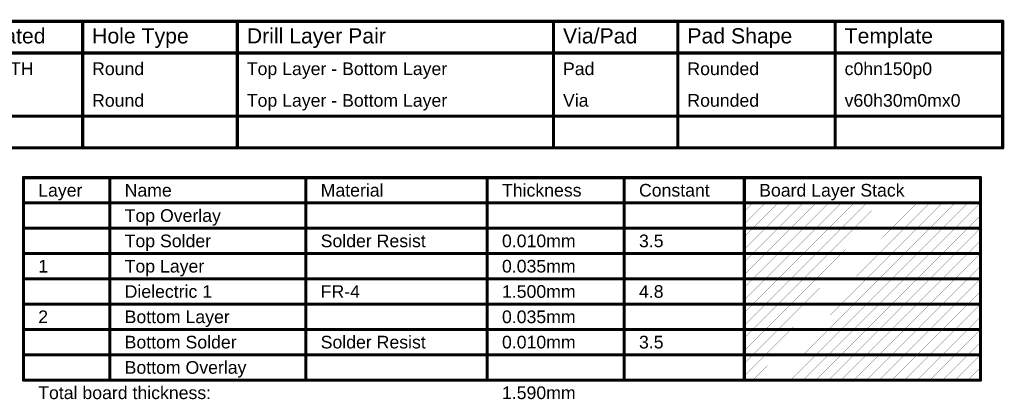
# Model space of a CAD drawing. Header units: inches. Extents: x -0.05 to 7.01, y -0.08 to 1.98.
# Tile 22 of 22: x 2.34 to 7.01, y 0.18 to 1.98. Entities that reach past the tile are written whole.
import ezdxf

# ---------------------------------------------------------------- set-up
doc = ezdxf.new("R2010")
doc.units = ezdxf.units.IN
doc.header["$MEASUREMENT"] = 0
doc.layers.add('Drill Drawing', color=1, linetype='Continuous')
doc.layers.add('Fabrication', color=76, linetype='Continuous')
doc.styles.add('Arial', font='txt', dxfattribs={"height": 0.2})

msp = doc.modelspace()

# ---------------------------------------------------------------- linework, layer by layer
at = {"layer": 'Drill Drawing', "const_width": 0.015}
for points in [[(-0.0457, 1.972), (7.0044, 1.972)], [(2.6406, 1.372), (2.6406, 1.972)], [(3.3744, 1.372), (3.3744, 1.972)], [(4.8739, 1.372), (4.8739, 1.972)], [(5.4638, 1.372), (5.4638, 1.972)], [(6.2096, 1.372), (6.2096, 1.972)], [(7.0044, 1.372), (7.0044, 1.972)], [(-0.0457, 1.822), (7.0044, 1.822)], [(-0.0457, 1.522), (7.0044, 1.522)], [(-0.0457, 1.372), (7.0044, 1.372)]]:
    msp.add_lwpolyline(points, dxfattribs=at)
at = {"layer": 'Drill Drawing', "const_width": 0.0075}
for points in [[(2.6368, 1.972, 1), (2.6443, 1.972, 1)], [(3.3706, 1.972, 1), (3.3781, 1.972, 1)], [(4.8702, 1.972, 1), (4.8777, 1.972, 1)], [(5.46, 1.972, 1), (5.4675, 1.972, 1)], [(6.2058, 1.972, 1), (6.2133, 1.972, 1)], [(7.0006, 1.972, 1), (7.0081, 1.972, 1)], [(7.0006, 1.972, 1), (7.0081, 1.972, 1)], [(7.0006, 1.822, 1), (7.0081, 1.822, 1)], [(7.0006, 1.522, 1), (7.0081, 1.522, 1)], [(2.6368, 1.372, 1), (2.6443, 1.372, 1)], [(3.3706, 1.372, 1), (3.3781, 1.372, 1)], [(4.8702, 1.372, 1), (4.8777, 1.372, 1)], [(5.46, 1.372, 1), (5.4675, 1.372, 1)], [(6.2058, 1.372, 1), (6.2133, 1.372, 1)], [(7.0006, 1.372, 1), (7.0081, 1.372, 1)], [(7.0006, 1.372, 1), (7.0081, 1.372, 1)]]:
    msp.add_lwpolyline(points, format="xyb", close=True, dxfattribs=at)
at = {"layer": 'Fabrication'}
for points, const_width in [([(2.3601, 1.231), (6.8989, 1.231)], 0.015), ([(2.3601, 0.271), (2.3601, 1.231)], 0.015), ([(2.77, 0.271), (2.77, 1.231)], 0.015), ([(3.6997, 0.271), (3.6997, 1.231)], 0.015), ([(4.5595, 0.271), (4.5595, 1.231)], 0.015), ([(5.2093, 0.271), (5.2093, 1.231)], 0.015), ([(5.7792, 0.271), (5.7792, 1.231)], 0.015), ([(6.8989, 0.271), (6.8989, 1.231)], 0.015), ([(2.3601, 1.111), (6.8989, 1.111)], 0.015), ([(5.7792, 1.0113), (5.8789, 1.111)], 0.001), ([(5.7792, 1.0713), (5.8189, 1.111)], 0.001), ([(5.8189, 0.991), (5.9389, 1.111)], 0.001), ([(5.8789, 0.991), (5.9989, 1.111)], 0.001), ([(5.9389, 0.991), (6.0589, 1.111)], 0.001), ([(5.9989, 0.991), (6.1189, 1.111)], 0.001), ([(6.0589, 0.991), (6.1789, 1.111)], 0.001), ([(6.1189, 0.991), (6.2389, 1.111)], 0.001), ([(6.1789, 0.991), (6.2989, 1.111)], 0.001), ([(6.2389, 0.991), (6.3589, 1.111)], 0.001), ([(6.2989, 0.991), (6.4189, 1.111)], 0.001), ([(6.3589, 0.991), (6.4789, 1.111)], 0.001), ([(6.4189, 0.991), (6.5389, 1.111)], 0.001), ([(6.4789, 0.991), (6.5989, 1.111)], 0.001), ([(6.5389, 0.991), (6.6589, 1.111)], 0.001), ([(6.5989, 0.991), (6.7189, 1.111)], 0.001), ([(6.6589, 0.991), (6.7789, 1.111)], 0.001), ([(6.7189, 0.991), (6.8389, 1.111)], 0.001), ([(6.7789, 0.991), (6.8989, 1.111)], 0.001), ([(6.8389, 0.991), (6.8989, 1.051)], 0.001), ([(2.3601, 0.991), (2.77, 0.991)], 0.015), ([(2.77, 0.991), (3.6997, 0.991)], 0.015), ([(3.6997, 0.991), (4.5595, 0.991)], 0.015), ([(4.5595, 0.991), (5.2093, 0.991)], 0.015), ([(5.2093, 0.991), (5.7792, 0.991)], 0.015), ([(5.7792, 0.991), (6.8989, 0.991)], 0.015), ([(5.7792, 0.8913), (5.8789, 0.991)], 0.001), ([(5.7792, 0.9513), (5.8189, 0.991)], 0.001), ([(5.8189, 0.871), (5.9389, 0.991)], 0.001), ([(5.8789, 0.871), (5.9989, 0.991)], 0.001), ([(5.9389, 0.871), (6.0589, 0.991)], 0.001), ([(5.9989, 0.871), (6.1189, 0.991)], 0.001), ([(6.0589, 0.871), (6.1789, 0.991)], 0.001), ([(6.1189, 0.871), (6.2389, 0.991)], 0.001), ([(6.1789, 0.871), (6.2989, 0.991)], 0.001), ([(6.2389, 0.871), (6.3589, 0.991)], 0.001), ([(6.2989, 0.871), (6.4189, 0.991)], 0.001), ([(6.3589, 0.871), (6.4789, 0.991)], 0.001), ([(6.4189, 0.871), (6.5389, 0.991)], 0.001), ([(6.4789, 0.871), (6.5989, 0.991)], 0.001), ([(6.5389, 0.871), (6.6589, 0.991)], 0.001), ([(6.5989, 0.871), (6.7189, 0.991)], 0.001), ([(6.6589, 0.871), (6.7789, 0.991)], 0.001), ([(6.7189, 0.871), (6.8389, 0.991)], 0.001), ([(6.7789, 0.871), (6.8989, 0.991)], 0.001), ([(6.8389, 0.871), (6.8989, 0.931)], 0.001), ([(2.3601, 0.871), (2.77, 0.871)], 0.015), ([(2.77, 0.871), (3.6997, 0.871)], 0.015), ([(3.6997, 0.871), (4.5595, 0.871)], 0.015), ([(4.5595, 0.871), (5.2093, 0.871)], 0.015), ([(5.2093, 0.871), (5.7792, 0.871)], 0.015), ([(5.7792, 0.871), (6.8989, 0.871)], 0.015), ([(5.7792, 0.7713), (5.8789, 0.871)], 0.001), ([(5.7792, 0.8313), (5.8189, 0.871)], 0.001), ([(5.8189, 0.751), (5.9389, 0.871)], 0.001), ([(5.8789, 0.751), (5.9989, 0.871)], 0.001), ([(5.9389, 0.751), (6.0589, 0.871)], 0.001), ([(5.9989, 0.751), (6.1189, 0.871)], 0.001), ([(6.0589, 0.751), (6.1789, 0.871)], 0.001), ([(6.1189, 0.751), (6.2389, 0.871)], 0.001), ([(6.1789, 0.751), (6.2989, 0.871)], 0.001), ([(6.2389, 0.751), (6.3589, 0.871)], 0.001), ([(6.2989, 0.751), (6.4189, 0.871)], 0.001), ([(6.3589, 0.751), (6.4789, 0.871)], 0.001), ([(6.4189, 0.751), (6.5389, 0.871)], 0.001), ([(6.4789, 0.751), (6.5989, 0.871)], 0.001), ([(6.5389, 0.751), (6.6589, 0.871)], 0.001), ([(6.5989, 0.751), (6.7189, 0.871)], 0.001), ([(6.6589, 0.751), (6.7789, 0.871)], 0.001), ([(6.7189, 0.751), (6.8389, 0.871)], 0.001), ([(6.7789, 0.751), (6.8989, 0.871)], 0.001), ([(6.8389, 0.751), (6.8989, 0.811)], 0.001), ([(2.3601, 0.751), (2.77, 0.751)], 0.015), ([(2.77, 0.751), (3.6997, 0.751)], 0.015), ([(3.6997, 0.751), (4.5595, 0.751)], 0.015), ([(4.5595, 0.751), (5.2093, 0.751)], 0.015), ([(5.2093, 0.751), (5.7792, 0.751)], 0.015), ([(5.7792, 0.751), (6.8989, 0.751)], 0.015), ([(5.7792, 0.6513), (5.8789, 0.751)], 0.001), ([(5.7792, 0.7113), (5.8189, 0.751)], 0.001), ([(5.8189, 0.631), (5.9389, 0.751)], 0.001), ([(5.8789, 0.631), (5.9989, 0.751)], 0.001), ([(5.9389, 0.631), (6.0589, 0.751)], 0.001), ([(5.9989, 0.631), (6.1189, 0.751)], 0.001), ([(6.0589, 0.631), (6.1789, 0.751)], 0.001), ([(6.1189, 0.631), (6.2389, 0.751)], 0.001), ([(6.1789, 0.631), (6.2989, 0.751)], 0.001), ([(6.2389, 0.631), (6.3589, 0.751)], 0.001), ([(6.2989, 0.631), (6.4189, 0.751)], 0.001), ([(6.3589, 0.631), (6.4789, 0.751)], 0.001), ([(6.4189, 0.631), (6.5389, 0.751)], 0.001), ([(6.4789, 0.631), (6.5989, 0.751)], 0.001), ([(6.5389, 0.631), (6.6589, 0.751)], 0.001), ([(6.5989, 0.631), (6.7189, 0.751)], 0.001), ([(6.6589, 0.631), (6.7789, 0.751)], 0.001), ([(6.7189, 0.631), (6.8389, 0.751)], 0.001), ([(6.7789, 0.631), (6.8989, 0.751)], 0.001), ([(6.8389, 0.631), (6.8989, 0.691)], 0.001), ([(2.3601, 0.631), (2.77, 0.631)], 0.015), ([(2.77, 0.631), (3.6997, 0.631)], 0.015), ([(3.6997, 0.631), (4.5595, 0.631)], 0.015), ([(4.5595, 0.631), (5.2093, 0.631)], 0.015), ([(5.2093, 0.631), (5.7792, 0.631)], 0.015), ([(5.7792, 0.631), (6.8989, 0.631)], 0.015), ([(5.7792, 0.5313), (5.8789, 0.631)], 0.001), ([(5.7792, 0.5913), (5.8189, 0.631)], 0.001), ([(5.8189, 0.511), (5.9389, 0.631)], 0.001), ([(5.8789, 0.511), (5.9989, 0.631)], 0.001), ([(5.9389, 0.511), (6.0589, 0.631)], 0.001), ([(5.9989, 0.511), (6.1189, 0.631)], 0.001), ([(6.0589, 0.511), (6.1789, 0.631)], 0.001), ([(6.1189, 0.511), (6.2389, 0.631)], 0.001), ([(6.1789, 0.511), (6.2989, 0.631)], 0.001), ([(6.2389, 0.511), (6.3589, 0.631)], 0.001), ([(6.2989, 0.511), (6.4189, 0.631)], 0.001), ([(6.3589, 0.511), (6.4789, 0.631)], 0.001), ([(6.4189, 0.511), (6.5389, 0.631)], 0.001), ([(6.4789, 0.511), (6.5989, 0.631)], 0.001), ([(6.5389, 0.511), (6.6589, 0.631)], 0.001), ([(6.5989, 0.511), (6.7189, 0.631)], 0.001), ([(6.6589, 0.511), (6.7789, 0.631)], 0.001), ([(6.7189, 0.511), (6.8389, 0.631)], 0.001), ([(6.7789, 0.511), (6.8989, 0.631)], 0.001), ([(6.8389, 0.511), (6.8989, 0.571)], 0.001), ([(2.3601, 0.511), (2.77, 0.511)], 0.015), ([(2.77, 0.511), (3.6997, 0.511)], 0.015), ([(3.6997, 0.511), (4.5595, 0.511)], 0.015), ([(4.5595, 0.511), (5.2093, 0.511)], 0.015), ([(5.2093, 0.511), (5.7792, 0.511)], 0.015), ([(5.7792, 0.511), (6.8989, 0.511)], 0.015), ([(5.7792, 0.4113), (5.8789, 0.511)], 0.001), ([(5.7792, 0.4713), (5.8189, 0.511)], 0.001), ([(5.8189, 0.391), (5.9389, 0.511)], 0.001), ([(5.8789, 0.391), (5.9989, 0.511)], 0.001), ([(5.9389, 0.391), (6.0589, 0.511)], 0.001), ([(5.9989, 0.391), (6.1189, 0.511)], 0.001), ([(6.0589, 0.391), (6.1789, 0.511)], 0.001), ([(6.1189, 0.391), (6.2389, 0.511)], 0.001), ([(6.1789, 0.391), (6.2989, 0.511)], 0.001), ([(6.2389, 0.391), (6.3589, 0.511)], 0.001), ([(6.2989, 0.391), (6.4189, 0.511)], 0.001), ([(6.3589, 0.391), (6.4789, 0.511)], 0.001), ([(6.4189, 0.391), (6.5389, 0.511)], 0.001), ([(6.4789, 0.391), (6.5989, 0.511)], 0.001), ([(6.5389, 0.391), (6.6589, 0.511)], 0.001), ([(6.5989, 0.391), (6.7189, 0.511)], 0.001), ([(6.6589, 0.391), (6.7789, 0.511)], 0.001), ([(6.7189, 0.391), (6.8389, 0.511)], 0.001), ([(6.7789, 0.391), (6.8989, 0.511)], 0.001), ([(6.8389, 0.391), (6.8989, 0.451)], 0.001), ([(2.3601, 0.391), (2.77, 0.391)], 0.015), ([(2.77, 0.391), (3.6997, 0.391)], 0.015), ([(3.6997, 0.391), (4.5595, 0.391)], 0.015), ([(4.5595, 0.391), (5.2093, 0.391)], 0.015), ([(5.2093, 0.391), (5.7792, 0.391)], 0.015), ([(5.7792, 0.391), (6.8989, 0.391)], 0.015), ([(5.7792, 0.2913), (5.8789, 0.391)], 0.001), ([(5.7792, 0.3513), (5.8189, 0.391)], 0.001), ([(5.8189, 0.271), (5.9389, 0.391)], 0.001), ([(5.8789, 0.271), (5.9989, 0.391)], 0.001), ([(5.9389, 0.271), (6.0589, 0.391)], 0.001), ([(5.9989, 0.271), (6.1189, 0.391)], 0.001), ([(6.0589, 0.271), (6.1789, 0.391)], 0.001), ([(6.1189, 0.271), (6.2389, 0.391)], 0.001), ([(6.1789, 0.271), (6.2989, 0.391)], 0.001), ([(6.2389, 0.271), (6.3589, 0.391)], 0.001), ([(6.2989, 0.271), (6.4189, 0.391)], 0.001), ([(6.3589, 0.271), (6.4789, 0.391)], 0.001), ([(6.4189, 0.271), (6.5389, 0.391)], 0.001), ([(6.4789, 0.271), (6.5989, 0.391)], 0.001), ([(6.5389, 0.271), (6.6589, 0.391)], 0.001), ([(6.5989, 0.271), (6.7189, 0.391)], 0.001), ([(6.6589, 0.271), (6.7789, 0.391)], 0.001), ([(6.7189, 0.271), (6.8389, 0.391)], 0.001), ([(6.7789, 0.271), (6.8989, 0.391)], 0.001), ([(6.8389, 0.271), (6.8989, 0.331)], 0.001), ([(2.3601, 0.271), (2.77, 0.271)], 0.015), ([(2.77, 0.271), (3.6997, 0.271)], 0.015), ([(3.6997, 0.271), (4.5595, 0.271)], 0.015), ([(4.5595, 0.271), (5.2093, 0.271)], 0.015), ([(5.2093, 0.271), (5.7792, 0.271)], 0.015), ([(5.7792, 0.271), (6.8989, 0.271)], 0.015)]:
    msp.add_lwpolyline(points, dxfattribs=dict(at, const_width=const_width))
for points, const_width in [([(2.3563, 1.231, 1), (2.3638, 1.231, 1)], 0.0075), ([(2.3563, 1.231, 1), (2.3638, 1.231, 1)], 0.0075), ([(2.7662, 1.231, 1), (2.7738, 1.231, 1)], 0.0075), ([(3.696, 1.231, 1), (3.7035, 1.231, 1)], 0.0075), ([(4.5558, 1.231, 1), (4.5633, 1.231, 1)], 0.0075), ([(5.2056, 1.231, 1), (5.2131, 1.231, 1)], 0.0075), ([(5.7755, 1.231, 1), (5.783, 1.231, 1)], 0.0075), ([(6.8951, 1.231, 1), (6.9026, 1.231, 1)], 0.0075), ([(6.8951, 1.231, 1), (6.9026, 1.231, 1)], 0.0075), ([(2.3563, 1.111, 1), (2.3638, 1.111, 1)], 0.0075), ([(5.8186, 1.111, 1), (5.8191, 1.111, 1)], 0.0005), ([(5.8786, 1.111, 1), (5.8791, 1.111, 1)], 0.0005), ([(5.9386, 1.111, 1), (5.9391, 1.111, 1)], 0.0005), ([(5.9986, 1.111, 1), (5.9991, 1.111, 1)], 0.0005), ([(6.0586, 1.111, 1), (6.0591, 1.111, 1)], 0.0005), ([(6.1186, 1.111, 1), (6.1191, 1.111, 1)], 0.0005), ([(6.1786, 1.111, 1), (6.1791, 1.111, 1)], 0.0005), ([(6.2386, 1.111, 1), (6.2391, 1.111, 1)], 0.0005), ([(6.2986, 1.111, 1), (6.2991, 1.111, 1)], 0.0005), ([(6.3586, 1.111, 1), (6.3591, 1.111, 1)], 0.0005), ([(6.4186, 1.111, 1), (6.4191, 1.111, 1)], 0.0005), ([(6.4786, 1.111, 1), (6.4791, 1.111, 1)], 0.0005), ([(6.5386, 1.111, 1), (6.5391, 1.111, 1)], 0.0005), ([(6.5986, 1.111, 1), (6.5991, 1.111, 1)], 0.0005), ([(6.6586, 1.111, 1), (6.6591, 1.111, 1)], 0.0005), ([(6.7186, 1.111, 1), (6.7191, 1.111, 1)], 0.0005), ([(6.7786, 1.111, 1), (6.7791, 1.111, 1)], 0.0005), ([(6.8386, 1.111, 1), (6.8391, 1.111, 1)], 0.0005), ([(6.8951, 1.111, 1), (6.9026, 1.111, 1)], 0.0075), ([(6.8986, 1.111, 1), (6.8991, 1.111, 1)], 0.0005), ([(5.779, 1.0713, 1), (5.7795, 1.0713, 1)], 0.0005), ([(6.8986, 1.051, 1), (6.8991, 1.051, 1)], 0.0005), ([(2.3563, 0.991, 1), (2.3638, 0.991, 1)], 0.0075), ([(2.7662, 0.991, 1), (2.7738, 0.991, 1)], 0.0075), ([(2.7662, 0.991, 1), (2.7738, 0.991, 1)], 0.0075), ([(3.696, 0.991, 1), (3.7035, 0.991, 1)], 0.0075), ([(3.696, 0.991, 1), (3.7035, 0.991, 1)], 0.0075), ([(4.5558, 0.991, 1), (4.5633, 0.991, 1)], 0.0075), ([(4.5558, 0.991, 1), (4.5633, 0.991, 1)], 0.0075), ([(5.2056, 0.991, 1), (5.2131, 0.991, 1)], 0.0075), ([(5.2056, 0.991, 1), (5.2131, 0.991, 1)], 0.0075), ([(5.7755, 0.991, 1), (5.783, 0.991, 1)], 0.0075), ([(5.7755, 0.991, 1), (5.783, 0.991, 1)], 0.0075), ([(5.779, 1.0113, 1), (5.7795, 1.0113, 1)], 0.0005), ([(5.8186, 0.991, 1), (5.8191, 0.991, 1)], 0.0005), ([(5.8186, 0.991, 1), (5.8191, 0.991, 1)], 0.0005), ([(5.8786, 0.991, 1), (5.8791, 0.991, 1)], 0.0005), ([(5.8786, 0.991, 1), (5.8791, 0.991, 1)], 0.0005), ([(5.9386, 0.991, 1), (5.9391, 0.991, 1)], 0.0005), ([(5.9386, 0.991, 1), (5.9391, 0.991, 1)], 0.0005), ([(5.9986, 0.991, 1), (5.9991, 0.991, 1)], 0.0005), ([(5.9986, 0.991, 1), (5.9991, 0.991, 1)], 0.0005), ([(6.0586, 0.991, 1), (6.0591, 0.991, 1)], 0.0005), ([(6.0586, 0.991, 1), (6.0591, 0.991, 1)], 0.0005), ([(6.1186, 0.991, 1), (6.1191, 0.991, 1)], 0.0005), ([(6.1186, 0.991, 1), (6.1191, 0.991, 1)], 0.0005), ([(6.1786, 0.991, 1), (6.1791, 0.991, 1)], 0.0005), ([(6.1786, 0.991, 1), (6.1791, 0.991, 1)], 0.0005), ([(6.2386, 0.991, 1), (6.2391, 0.991, 1)], 0.0005), ([(6.2386, 0.991, 1), (6.2391, 0.991, 1)], 0.0005), ([(6.2986, 0.991, 1), (6.2991, 0.991, 1)], 0.0005), ([(6.2986, 0.991, 1), (6.2991, 0.991, 1)], 0.0005), ([(6.3586, 0.991, 1), (6.3591, 0.991, 1)], 0.0005), ([(6.3586, 0.991, 1), (6.3591, 0.991, 1)], 0.0005), ([(6.4186, 0.991, 1), (6.4191, 0.991, 1)], 0.0005), ([(6.4186, 0.991, 1), (6.4191, 0.991, 1)], 0.0005), ([(6.4786, 0.991, 1), (6.4791, 0.991, 1)], 0.0005), ([(6.4786, 0.991, 1), (6.4791, 0.991, 1)], 0.0005), ([(6.5386, 0.991, 1), (6.5391, 0.991, 1)], 0.0005), ([(6.5386, 0.991, 1), (6.5391, 0.991, 1)], 0.0005), ([(6.5986, 0.991, 1), (6.5991, 0.991, 1)], 0.0005), ([(6.5986, 0.991, 1), (6.5991, 0.991, 1)], 0.0005), ([(6.6586, 0.991, 1), (6.6591, 0.991, 1)], 0.0005), ([(6.6586, 0.991, 1), (6.6591, 0.991, 1)], 0.0005), ([(6.7186, 0.991, 1), (6.7191, 0.991, 1)], 0.0005), ([(6.7186, 0.991, 1), (6.7191, 0.991, 1)], 0.0005), ([(6.7786, 0.991, 1), (6.7791, 0.991, 1)], 0.0005), ([(6.7786, 0.991, 1), (6.7791, 0.991, 1)], 0.0005), ([(6.8386, 0.991, 1), (6.8391, 0.991, 1)], 0.0005), ([(6.8386, 0.991, 1), (6.8391, 0.991, 1)], 0.0005), ([(6.8951, 0.991, 1), (6.9026, 0.991, 1)], 0.0075), ([(6.8986, 0.991, 1), (6.8991, 0.991, 1)], 0.0005), ([(5.779, 0.9513, 1), (5.7795, 0.9513, 1)], 0.0005), ([(5.779, 0.8913, 1), (5.7795, 0.8913, 1)], 0.0005), ([(6.8986, 0.931, 1), (6.8991, 0.931, 1)], 0.0005), ([(2.3563, 0.871, 1), (2.3638, 0.871, 1)], 0.0075), ([(2.7662, 0.871, 1), (2.7738, 0.871, 1)], 0.0075), ([(2.7662, 0.871, 1), (2.7738, 0.871, 1)], 0.0075), ([(3.696, 0.871, 1), (3.7035, 0.871, 1)], 0.0075), ([(3.696, 0.871, 1), (3.7035, 0.871, 1)], 0.0075), ([(4.5558, 0.871, 1), (4.5633, 0.871, 1)], 0.0075), ([(4.5558, 0.871, 1), (4.5633, 0.871, 1)], 0.0075), ([(5.2056, 0.871, 1), (5.2131, 0.871, 1)], 0.0075), ([(5.2056, 0.871, 1), (5.2131, 0.871, 1)], 0.0075), ([(5.7755, 0.871, 1), (5.783, 0.871, 1)], 0.0075), ([(5.7755, 0.871, 1), (5.783, 0.871, 1)], 0.0075), ([(5.8186, 0.871, 1), (5.8191, 0.871, 1)], 0.0005), ([(5.8186, 0.871, 1), (5.8191, 0.871, 1)], 0.0005), ([(5.8786, 0.871, 1), (5.8791, 0.871, 1)], 0.0005), ([(5.8786, 0.871, 1), (5.8791, 0.871, 1)], 0.0005), ([(5.9386, 0.871, 1), (5.9391, 0.871, 1)], 0.0005), ([(5.9386, 0.871, 1), (5.9391, 0.871, 1)], 0.0005), ([(5.9986, 0.871, 1), (5.9991, 0.871, 1)], 0.0005), ([(5.9986, 0.871, 1), (5.9991, 0.871, 1)], 0.0005), ([(6.0586, 0.871, 1), (6.0591, 0.871, 1)], 0.0005), ([(6.0586, 0.871, 1), (6.0591, 0.871, 1)], 0.0005), ([(6.1186, 0.871, 1), (6.1191, 0.871, 1)], 0.0005), ([(6.1186, 0.871, 1), (6.1191, 0.871, 1)], 0.0005), ([(6.1786, 0.871, 1), (6.1791, 0.871, 1)], 0.0005), ([(6.1786, 0.871, 1), (6.1791, 0.871, 1)], 0.0005), ([(6.2386, 0.871, 1), (6.2391, 0.871, 1)], 0.0005), ([(6.2386, 0.871, 1), (6.2391, 0.871, 1)], 0.0005), ([(6.2986, 0.871, 1), (6.2991, 0.871, 1)], 0.0005), ([(6.2986, 0.871, 1), (6.2991, 0.871, 1)], 0.0005), ([(6.3586, 0.871, 1), (6.3591, 0.871, 1)], 0.0005), ([(6.3586, 0.871, 1), (6.3591, 0.871, 1)], 0.0005), ([(6.4186, 0.871, 1), (6.4191, 0.871, 1)], 0.0005), ([(6.4186, 0.871, 1), (6.4191, 0.871, 1)], 0.0005), ([(6.4786, 0.871, 1), (6.4791, 0.871, 1)], 0.0005), ([(6.4786, 0.871, 1), (6.4791, 0.871, 1)], 0.0005), ([(6.5386, 0.871, 1), (6.5391, 0.871, 1)], 0.0005), ([(6.5386, 0.871, 1), (6.5391, 0.871, 1)], 0.0005), ([(6.5986, 0.871, 1), (6.5991, 0.871, 1)], 0.0005), ([(6.5986, 0.871, 1), (6.5991, 0.871, 1)], 0.0005), ([(6.6586, 0.871, 1), (6.6591, 0.871, 1)], 0.0005), ([(6.6586, 0.871, 1), (6.6591, 0.871, 1)], 0.0005), ([(6.7186, 0.871, 1), (6.7191, 0.871, 1)], 0.0005), ([(6.7186, 0.871, 1), (6.7191, 0.871, 1)], 0.0005), ([(6.7786, 0.871, 1), (6.7791, 0.871, 1)], 0.0005), ([(6.7786, 0.871, 1), (6.7791, 0.871, 1)], 0.0005), ([(6.8386, 0.871, 1), (6.8391, 0.871, 1)], 0.0005), ([(6.8386, 0.871, 1), (6.8391, 0.871, 1)], 0.0005), ([(6.8951, 0.871, 1), (6.9026, 0.871, 1)], 0.0075), ([(6.8986, 0.871, 1), (6.8991, 0.871, 1)], 0.0005), ([(5.779, 0.8313, 1), (5.7795, 0.8313, 1)], 0.0005), ([(6.8986, 0.811, 1), (6.8991, 0.811, 1)], 0.0005), ([(2.3563, 0.751, 1), (2.3638, 0.751, 1)], 0.0075), ([(2.7662, 0.751, 1), (2.7738, 0.751, 1)], 0.0075), ([(2.7662, 0.751, 1), (2.7738, 0.751, 1)], 0.0075), ([(3.696, 0.751, 1), (3.7035, 0.751, 1)], 0.0075), ([(3.696, 0.751, 1), (3.7035, 0.751, 1)], 0.0075), ([(4.5558, 0.751, 1), (4.5633, 0.751, 1)], 0.0075), ([(4.5558, 0.751, 1), (4.5633, 0.751, 1)], 0.0075), ([(5.2056, 0.751, 1), (5.2131, 0.751, 1)], 0.0075), ([(5.2056, 0.751, 1), (5.2131, 0.751, 1)], 0.0075), ([(5.7755, 0.751, 1), (5.783, 0.751, 1)], 0.0075), ([(5.7755, 0.751, 1), (5.783, 0.751, 1)], 0.0075), ([(5.779, 0.7713, 1), (5.7795, 0.7713, 1)], 0.0005), ([(5.8186, 0.751, 1), (5.8191, 0.751, 1)], 0.0005), ([(5.8186, 0.751, 1), (5.8191, 0.751, 1)], 0.0005), ([(5.8786, 0.751, 1), (5.8791, 0.751, 1)], 0.0005), ([(5.8786, 0.751, 1), (5.8791, 0.751, 1)], 0.0005), ([(5.9386, 0.751, 1), (5.9391, 0.751, 1)], 0.0005), ([(5.9386, 0.751, 1), (5.9391, 0.751, 1)], 0.0005), ([(5.9986, 0.751, 1), (5.9991, 0.751, 1)], 0.0005), ([(5.9986, 0.751, 1), (5.9991, 0.751, 1)], 0.0005), ([(6.0586, 0.751, 1), (6.0591, 0.751, 1)], 0.0005), ([(6.0586, 0.751, 1), (6.0591, 0.751, 1)], 0.0005), ([(6.1186, 0.751, 1), (6.1191, 0.751, 1)], 0.0005), ([(6.1186, 0.751, 1), (6.1191, 0.751, 1)], 0.0005), ([(6.1786, 0.751, 1), (6.1791, 0.751, 1)], 0.0005), ([(6.1786, 0.751, 1), (6.1791, 0.751, 1)], 0.0005), ([(6.2386, 0.751, 1), (6.2391, 0.751, 1)], 0.0005), ([(6.2386, 0.751, 1), (6.2391, 0.751, 1)], 0.0005), ([(6.2986, 0.751, 1), (6.2991, 0.751, 1)], 0.0005), ([(6.2986, 0.751, 1), (6.2991, 0.751, 1)], 0.0005), ([(6.3586, 0.751, 1), (6.3591, 0.751, 1)], 0.0005), ([(6.3586, 0.751, 1), (6.3591, 0.751, 1)], 0.0005), ([(6.4186, 0.751, 1), (6.4191, 0.751, 1)], 0.0005), ([(6.4186, 0.751, 1), (6.4191, 0.751, 1)], 0.0005), ([(6.4786, 0.751, 1), (6.4791, 0.751, 1)], 0.0005), ([(6.4786, 0.751, 1), (6.4791, 0.751, 1)], 0.0005), ([(6.5386, 0.751, 1), (6.5391, 0.751, 1)], 0.0005), ([(6.5386, 0.751, 1), (6.5391, 0.751, 1)], 0.0005), ([(6.5986, 0.751, 1), (6.5991, 0.751, 1)], 0.0005), ([(6.5986, 0.751, 1), (6.5991, 0.751, 1)], 0.0005), ([(6.6586, 0.751, 1), (6.6591, 0.751, 1)], 0.0005), ([(6.6586, 0.751, 1), (6.6591, 0.751, 1)], 0.0005), ([(6.7186, 0.751, 1), (6.7191, 0.751, 1)], 0.0005), ([(6.7186, 0.751, 1), (6.7191, 0.751, 1)], 0.0005), ([(6.7786, 0.751, 1), (6.7791, 0.751, 1)], 0.0005), ([(6.7786, 0.751, 1), (6.7791, 0.751, 1)], 0.0005), ([(6.8386, 0.751, 1), (6.8391, 0.751, 1)], 0.0005), ([(6.8386, 0.751, 1), (6.8391, 0.751, 1)], 0.0005), ([(6.8951, 0.751, 1), (6.9026, 0.751, 1)], 0.0075), ([(6.8986, 0.751, 1), (6.8991, 0.751, 1)], 0.0005), ([(5.779, 0.7113, 1), (5.7795, 0.7113, 1)], 0.0005), ([(6.8986, 0.691, 1), (6.8991, 0.691, 1)], 0.0005), ([(2.3563, 0.631, 1), (2.3638, 0.631, 1)], 0.0075), ([(2.7662, 0.631, 1), (2.7738, 0.631, 1)], 0.0075), ([(2.7662, 0.631, 1), (2.7738, 0.631, 1)], 0.0075), ([(3.696, 0.631, 1), (3.7035, 0.631, 1)], 0.0075), ([(3.696, 0.631, 1), (3.7035, 0.631, 1)], 0.0075), ([(4.5558, 0.631, 1), (4.5633, 0.631, 1)], 0.0075), ([(4.5558, 0.631, 1), (4.5633, 0.631, 1)], 0.0075), ([(5.2056, 0.631, 1), (5.2131, 0.631, 1)], 0.0075), ([(5.2056, 0.631, 1), (5.2131, 0.631, 1)], 0.0075), ([(5.7755, 0.631, 1), (5.783, 0.631, 1)], 0.0075), ([(5.7755, 0.631, 1), (5.783, 0.631, 1)], 0.0075), ([(5.779, 0.6513, 1), (5.7795, 0.6513, 1)], 0.0005), ([(5.8186, 0.631, 1), (5.8191, 0.631, 1)], 0.0005), ([(5.8186, 0.631, 1), (5.8191, 0.631, 1)], 0.0005), ([(5.8786, 0.631, 1), (5.8791, 0.631, 1)], 0.0005), ([(5.8786, 0.631, 1), (5.8791, 0.631, 1)], 0.0005), ([(5.9386, 0.631, 1), (5.9391, 0.631, 1)], 0.0005), ([(5.9386, 0.631, 1), (5.9391, 0.631, 1)], 0.0005), ([(5.9986, 0.631, 1), (5.9991, 0.631, 1)], 0.0005), ([(5.9986, 0.631, 1), (5.9991, 0.631, 1)], 0.0005), ([(6.0586, 0.631, 1), (6.0591, 0.631, 1)], 0.0005), ([(6.0586, 0.631, 1), (6.0591, 0.631, 1)], 0.0005), ([(6.1186, 0.631, 1), (6.1191, 0.631, 1)], 0.0005), ([(6.1186, 0.631, 1), (6.1191, 0.631, 1)], 0.0005), ([(6.1786, 0.631, 1), (6.1791, 0.631, 1)], 0.0005), ([(6.1786, 0.631, 1), (6.1791, 0.631, 1)], 0.0005), ([(6.2386, 0.631, 1), (6.2391, 0.631, 1)], 0.0005), ([(6.2386, 0.631, 1), (6.2391, 0.631, 1)], 0.0005), ([(6.2986, 0.631, 1), (6.2991, 0.631, 1)], 0.0005), ([(6.2986, 0.631, 1), (6.2991, 0.631, 1)], 0.0005), ([(6.3586, 0.631, 1), (6.3591, 0.631, 1)], 0.0005), ([(6.3586, 0.631, 1), (6.3591, 0.631, 1)], 0.0005), ([(6.4186, 0.631, 1), (6.4191, 0.631, 1)], 0.0005), ([(6.4186, 0.631, 1), (6.4191, 0.631, 1)], 0.0005), ([(6.4786, 0.631, 1), (6.4791, 0.631, 1)], 0.0005), ([(6.4786, 0.631, 1), (6.4791, 0.631, 1)], 0.0005), ([(6.5386, 0.631, 1), (6.5391, 0.631, 1)], 0.0005), ([(6.5386, 0.631, 1), (6.5391, 0.631, 1)], 0.0005), ([(6.5986, 0.631, 1), (6.5991, 0.631, 1)], 0.0005), ([(6.5986, 0.631, 1), (6.5991, 0.631, 1)], 0.0005), ([(6.6586, 0.631, 1), (6.6591, 0.631, 1)], 0.0005), ([(6.6586, 0.631, 1), (6.6591, 0.631, 1)], 0.0005), ([(6.7186, 0.631, 1), (6.7191, 0.631, 1)], 0.0005), ([(6.7186, 0.631, 1), (6.7191, 0.631, 1)], 0.0005), ([(6.7786, 0.631, 1), (6.7791, 0.631, 1)], 0.0005), ([(6.7786, 0.631, 1), (6.7791, 0.631, 1)], 0.0005), ([(6.8386, 0.631, 1), (6.8391, 0.631, 1)], 0.0005), ([(6.8386, 0.631, 1), (6.8391, 0.631, 1)], 0.0005), ([(6.8951, 0.631, 1), (6.9026, 0.631, 1)], 0.0075), ([(6.8986, 0.631, 1), (6.8991, 0.631, 1)], 0.0005), ([(5.779, 0.5913, 1), (5.7795, 0.5913, 1)], 0.0005), ([(6.8986, 0.571, 1), (6.8991, 0.571, 1)], 0.0005), ([(2.3563, 0.511, 1), (2.3638, 0.511, 1)], 0.0075), ([(2.7662, 0.511, 1), (2.7738, 0.511, 1)], 0.0075), ([(2.7662, 0.511, 1), (2.7738, 0.511, 1)], 0.0075), ([(3.696, 0.511, 1), (3.7035, 0.511, 1)], 0.0075), ([(3.696, 0.511, 1), (3.7035, 0.511, 1)], 0.0075), ([(4.5558, 0.511, 1), (4.5633, 0.511, 1)], 0.0075), ([(4.5558, 0.511, 1), (4.5633, 0.511, 1)], 0.0075), ([(5.2056, 0.511, 1), (5.2131, 0.511, 1)], 0.0075), ([(5.2056, 0.511, 1), (5.2131, 0.511, 1)], 0.0075), ([(5.7755, 0.511, 1), (5.783, 0.511, 1)], 0.0075), ([(5.7755, 0.511, 1), (5.783, 0.511, 1)], 0.0075), ([(5.779, 0.5313, 1), (5.7795, 0.5313, 1)], 0.0005), ([(6.8951, 0.511, 1), (6.9026, 0.511, 1)], 0.0075), ([(5.779, 0.4713, 1), (5.7795, 0.4713, 1)], 0.0005), ([(5.8186, 0.511, 1), (5.8191, 0.511, 1)], 0.0005), ([(5.8186, 0.511, 1), (5.8191, 0.511, 1)], 0.0005), ([(5.8786, 0.511, 1), (5.8791, 0.511, 1)], 0.0005), ([(5.8786, 0.511, 1), (5.8791, 0.511, 1)], 0.0005), ([(5.9386, 0.511, 1), (5.9391, 0.511, 1)], 0.0005), ([(5.9386, 0.511, 1), (5.9391, 0.511, 1)], 0.0005), ([(5.9986, 0.511, 1), (5.9991, 0.511, 1)], 0.0005), ([(5.9986, 0.511, 1), (5.9991, 0.511, 1)], 0.0005), ([(6.0586, 0.511, 1), (6.0591, 0.511, 1)], 0.0005), ([(6.0586, 0.511, 1), (6.0591, 0.511, 1)], 0.0005), ([(6.1186, 0.511, 1), (6.1191, 0.511, 1)], 0.0005), ([(6.1186, 0.511, 1), (6.1191, 0.511, 1)], 0.0005), ([(6.1786, 0.511, 1), (6.1791, 0.511, 1)], 0.0005), ([(6.1786, 0.511, 1), (6.1791, 0.511, 1)], 0.0005), ([(6.2386, 0.511, 1), (6.2391, 0.511, 1)], 0.0005), ([(6.2386, 0.511, 1), (6.2391, 0.511, 1)], 0.0005), ([(6.2986, 0.511, 1), (6.2991, 0.511, 1)], 0.0005), ([(6.2986, 0.511, 1), (6.2991, 0.511, 1)], 0.0005), ([(6.3586, 0.511, 1), (6.3591, 0.511, 1)], 0.0005), ([(6.3586, 0.511, 1), (6.3591, 0.511, 1)], 0.0005), ([(6.4186, 0.511, 1), (6.4191, 0.511, 1)], 0.0005), ([(6.4186, 0.511, 1), (6.4191, 0.511, 1)], 0.0005), ([(6.4786, 0.511, 1), (6.4791, 0.511, 1)], 0.0005), ([(6.4786, 0.511, 1), (6.4791, 0.511, 1)], 0.0005), ([(6.5386, 0.511, 1), (6.5391, 0.511, 1)], 0.0005), ([(6.5386, 0.511, 1), (6.5391, 0.511, 1)], 0.0005), ([(6.5986, 0.511, 1), (6.5991, 0.511, 1)], 0.0005), ([(6.5986, 0.511, 1), (6.5991, 0.511, 1)], 0.0005), ([(6.6586, 0.511, 1), (6.6591, 0.511, 1)], 0.0005), ([(6.6586, 0.511, 1), (6.6591, 0.511, 1)], 0.0005), ([(6.7186, 0.511, 1), (6.7191, 0.511, 1)], 0.0005), ([(6.7186, 0.511, 1), (6.7191, 0.511, 1)], 0.0005), ([(6.7786, 0.511, 1), (6.7791, 0.511, 1)], 0.0005), ([(6.7786, 0.511, 1), (6.7791, 0.511, 1)], 0.0005), ([(6.8386, 0.511, 1), (6.8391, 0.511, 1)], 0.0005), ([(6.8386, 0.511, 1), (6.8391, 0.511, 1)], 0.0005), ([(6.8986, 0.511, 1), (6.8991, 0.511, 1)], 0.0005), ([(6.8986, 0.451, 1), (6.8991, 0.451, 1)], 0.0005), ([(2.3563, 0.391, 1), (2.3638, 0.391, 1)], 0.0075), ([(2.7662, 0.391, 1), (2.7738, 0.391, 1)], 0.0075), ([(2.7662, 0.391, 1), (2.7738, 0.391, 1)], 0.0075), ([(3.696, 0.391, 1), (3.7035, 0.391, 1)], 0.0075), ([(3.696, 0.391, 1), (3.7035, 0.391, 1)], 0.0075), ([(4.5558, 0.391, 1), (4.5633, 0.391, 1)], 0.0075), ([(4.5558, 0.391, 1), (4.5633, 0.391, 1)], 0.0075), ([(5.2056, 0.391, 1), (5.2131, 0.391, 1)], 0.0075), ([(5.2056, 0.391, 1), (5.2131, 0.391, 1)], 0.0075), ([(5.7755, 0.391, 1), (5.783, 0.391, 1)], 0.0075), ([(5.7755, 0.391, 1), (5.783, 0.391, 1)], 0.0075), ([(5.779, 0.4113, 1), (5.7795, 0.4113, 1)], 0.0005), ([(5.8186, 0.391, 1), (5.8191, 0.391, 1)], 0.0005), ([(5.8186, 0.391, 1), (5.8191, 0.391, 1)], 0.0005), ([(5.8786, 0.391, 1), (5.8791, 0.391, 1)], 0.0005), ([(5.8786, 0.391, 1), (5.8791, 0.391, 1)], 0.0005), ([(5.9386, 0.391, 1), (5.9391, 0.391, 1)], 0.0005), ([(5.9386, 0.391, 1), (5.9391, 0.391, 1)], 0.0005), ([(5.9986, 0.391, 1), (5.9991, 0.391, 1)], 0.0005), ([(5.9986, 0.391, 1), (5.9991, 0.391, 1)], 0.0005), ([(6.0586, 0.391, 1), (6.0591, 0.391, 1)], 0.0005), ([(6.0586, 0.391, 1), (6.0591, 0.391, 1)], 0.0005), ([(6.1186, 0.391, 1), (6.1191, 0.391, 1)], 0.0005), ([(6.1186, 0.391, 1), (6.1191, 0.391, 1)], 0.0005), ([(6.1786, 0.391, 1), (6.1791, 0.391, 1)], 0.0005), ([(6.1786, 0.391, 1), (6.1791, 0.391, 1)], 0.0005), ([(6.2386, 0.391, 1), (6.2391, 0.391, 1)], 0.0005), ([(6.2386, 0.391, 1), (6.2391, 0.391, 1)], 0.0005), ([(6.2986, 0.391, 1), (6.2991, 0.391, 1)], 0.0005), ([(6.2986, 0.391, 1), (6.2991, 0.391, 1)], 0.0005), ([(6.3586, 0.391, 1), (6.3591, 0.391, 1)], 0.0005), ([(6.3586, 0.391, 1), (6.3591, 0.391, 1)], 0.0005), ([(6.4186, 0.391, 1), (6.4191, 0.391, 1)], 0.0005), ([(6.4186, 0.391, 1), (6.4191, 0.391, 1)], 0.0005), ([(6.4786, 0.391, 1), (6.4791, 0.391, 1)], 0.0005), ([(6.4786, 0.391, 1), (6.4791, 0.391, 1)], 0.0005), ([(6.5386, 0.391, 1), (6.5391, 0.391, 1)], 0.0005), ([(6.5386, 0.391, 1), (6.5391, 0.391, 1)], 0.0005), ([(6.5986, 0.391, 1), (6.5991, 0.391, 1)], 0.0005), ([(6.5986, 0.391, 1), (6.5991, 0.391, 1)], 0.0005), ([(6.6586, 0.391, 1), (6.6591, 0.391, 1)], 0.0005), ([(6.6586, 0.391, 1), (6.6591, 0.391, 1)], 0.0005), ([(6.7186, 0.391, 1), (6.7191, 0.391, 1)], 0.0005), ([(6.7186, 0.391, 1), (6.7191, 0.391, 1)], 0.0005), ([(6.7786, 0.391, 1), (6.7791, 0.391, 1)], 0.0005), ([(6.7786, 0.391, 1), (6.7791, 0.391, 1)], 0.0005), ([(6.8386, 0.391, 1), (6.8391, 0.391, 1)], 0.0005), ([(6.8386, 0.391, 1), (6.8391, 0.391, 1)], 0.0005), ([(6.8951, 0.391, 1), (6.9026, 0.391, 1)], 0.0075), ([(6.8986, 0.391, 1), (6.8991, 0.391, 1)], 0.0005), ([(5.779, 0.3513, 1), (5.7795, 0.3513, 1)], 0.0005), ([(6.8986, 0.331, 1), (6.8991, 0.331, 1)], 0.0005), ([(5.779, 0.2913, 1), (5.7795, 0.2913, 1)], 0.0005), ([(2.3563, 0.271, 1), (2.3638, 0.271, 1)], 0.0075), ([(2.3563, 0.271, 1), (2.3638, 0.271, 1)], 0.0075), ([(2.7662, 0.271, 1), (2.7738, 0.271, 1)], 0.0075), ([(2.7662, 0.271, 1), (2.7738, 0.271, 1)], 0.0075), ([(2.7662, 0.271, 1), (2.7738, 0.271, 1)], 0.0075), ([(3.696, 0.271, 1), (3.7035, 0.271, 1)], 0.0075), ([(3.696, 0.271, 1), (3.7035, 0.271, 1)], 0.0075), ([(3.696, 0.271, 1), (3.7035, 0.271, 1)], 0.0075), ([(4.5558, 0.271, 1), (4.5633, 0.271, 1)], 0.0075), ([(4.5558, 0.271, 1), (4.5633, 0.271, 1)], 0.0075), ([(4.5558, 0.271, 1), (4.5633, 0.271, 1)], 0.0075), ([(5.2056, 0.271, 1), (5.2131, 0.271, 1)], 0.0075), ([(5.2056, 0.271, 1), (5.2131, 0.271, 1)], 0.0075), ([(5.2056, 0.271, 1), (5.2131, 0.271, 1)], 0.0075), ([(5.7755, 0.271, 1), (5.783, 0.271, 1)], 0.0075), ([(5.7755, 0.271, 1), (5.783, 0.271, 1)], 0.0075), ([(5.7755, 0.271, 1), (5.783, 0.271, 1)], 0.0075), ([(5.8186, 0.271, 1), (5.8191, 0.271, 1)], 0.0005), ([(5.8786, 0.271, 1), (5.8791, 0.271, 1)], 0.0005), ([(5.9386, 0.271, 1), (5.9391, 0.271, 1)], 0.0005), ([(5.9986, 0.271, 1), (5.9991, 0.271, 1)], 0.0005), ([(6.0586, 0.271, 1), (6.0591, 0.271, 1)], 0.0005), ([(6.1186, 0.271, 1), (6.1191, 0.271, 1)], 0.0005), ([(6.1786, 0.271, 1), (6.1791, 0.271, 1)], 0.0005), ([(6.2386, 0.271, 1), (6.2391, 0.271, 1)], 0.0005), ([(6.2986, 0.271, 1), (6.2991, 0.271, 1)], 0.0005), ([(6.3586, 0.271, 1), (6.3591, 0.271, 1)], 0.0005), ([(6.4186, 0.271, 1), (6.4191, 0.271, 1)], 0.0005), ([(6.4786, 0.271, 1), (6.4791, 0.271, 1)], 0.0005), ([(6.5386, 0.271, 1), (6.5391, 0.271, 1)], 0.0005), ([(6.5986, 0.271, 1), (6.5991, 0.271, 1)], 0.0005), ([(6.6586, 0.271, 1), (6.6591, 0.271, 1)], 0.0005), ([(6.7186, 0.271, 1), (6.7191, 0.271, 1)], 0.0005), ([(6.7786, 0.271, 1), (6.7791, 0.271, 1)], 0.0005), ([(6.8386, 0.271, 1), (6.8391, 0.271, 1)], 0.0005), ([(6.8951, 0.271, 1), (6.9026, 0.271, 1)], 0.0075), ([(6.8951, 0.271, 1), (6.9026, 0.271, 1)], 0.0075)]:
    msp.add_lwpolyline(points, format="xyb", close=True, dxfattribs=dict(at, const_width=const_width))

# ---------------------------------------------------------------- texts
at = {"layer": 'Drill Drawing', "style": 'Arial'}
for s, height, p in [('Plated', 0.072, (2.1797, 1.867)), ('Hole Type', 0.072, (2.6856, 1.867)), ('Drill Layer Pair', 0.072, (3.4194, 1.867)), ('Via/Pad', 0.072, (4.9189, 1.867)), ('Pad Shape', 0.072, (5.5088, 1.867)), ('Template', 0.072, (6.2546, 1.867)), ('NPTH', 0.06, (2.1797, 1.717)), ('Round', 0.06, (2.6856, 1.717)), ('Top Layer - Bottom Layer', 0.06, (3.4194, 1.717)), ('Pad', 0.06, (4.9189, 1.717)), ('Rounded', 0.06, (5.5088, 1.717)), ('c0hn150p0', 0.06, (6.2546, 1.717)), ('Round', 0.06, (2.6856, 1.567)), ('Top Layer - Bottom Layer', 0.06, (3.4194, 1.567)), ('Via', 0.06, (4.9189, 1.567)), ('Rounded', 0.06, (5.5088, 1.567)), ('v60h30m0mx0', 0.06, (6.2546, 1.567))]:
    msp.add_text(s, height=height, dxfattribs=at).set_placement(p)
at = {"layer": 'Fabrication', "style": 'Arial'}
for s, p in [('Layer', (2.4301, 1.141)), ('Name', (2.84, 1.141)), ('Material', (3.7697, 1.141)), ('Thickness', (4.6295, 1.141)), ('Constant', (5.2793, 1.141)), ('Board Layer Stack', (5.8492, 1.141)), ('Top Overlay', (2.84, 1.021)), ('Top Solder', (2.84, 0.901)), ('Solder Resist', (3.7697, 0.901)), ('0.010mm', (4.6295, 0.901)), ('3.5', (5.2793, 0.901)), ('1', (2.4301, 0.781)), ('Top Layer', (2.84, 0.781)), ('0.035mm', (4.6295, 0.781)), ('Dielectric 1', (2.84, 0.661)), ('FR-4', (3.7697, 0.661)), ('1.500mm', (4.6295, 0.661)), ('4.8', (5.2793, 0.661)), ('2', (2.4301, 0.541)), ('Bottom Layer', (2.84, 0.541)), ('0.035mm', (4.6295, 0.541)), ('Bottom Solder', (2.84, 0.421)), ('Solder Resist', (3.7697, 0.421)), ('0.010mm', (4.6295, 0.421)), ('3.5', (5.2793, 0.421)), ('Bottom Overlay', (2.84, 0.301)), ('Total board thickness:', (2.4301, 0.181)), ('1.590mm', (4.6295, 0.181))]:
    msp.add_text(s, height=0.06, dxfattribs=at).set_placement(p)

doc.saveas('drawing.dxf')
